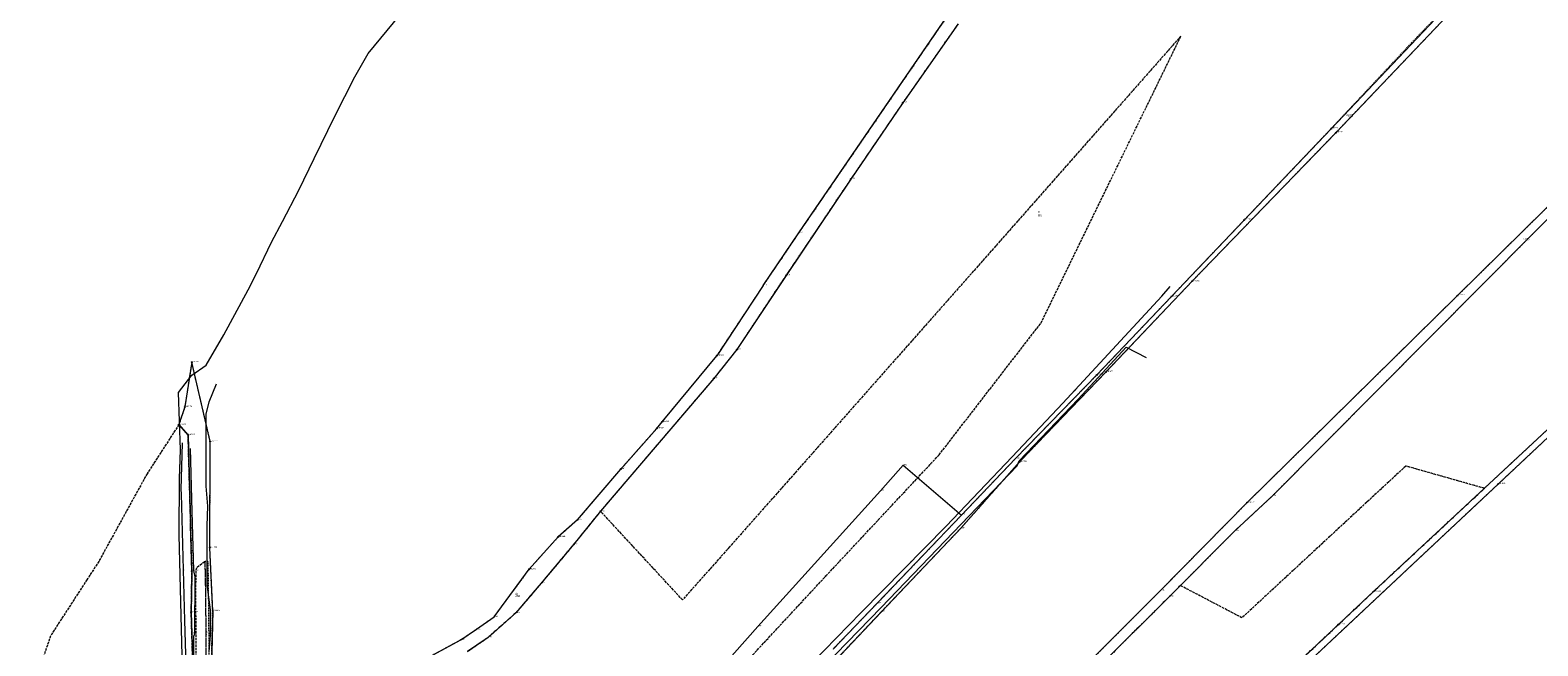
# Model space of a CAD drawing. Header units: metres. Extents: x 6551181 to 6555585, y 5935140 to 5937297.
# Tile 90 of 97: x 6551223 to 6552128, y 5936364 to 5936733. Entities that reach past the tile are written whole.
import ezdxf
from ezdxf.enums import TextEntityAlignment as Align

# ---------------------------------------------------------------- set-up
doc = ezdxf.new("R2010")
doc.units = ezdxf.units.M
for name, pattern in [('1.5_0.5', [2, 1.5, -0.5]), ('218-500', [1, 0.5, -0.5]), ('219-500', [0]), ('mz1.0_0.5', [1.5, 1, -0.5])]:
    doc.linetypes.add(name, pattern=pattern)
for name, color, linetype in [('202-Punkt graniczny stabilizowany trwale', 7, 'Continuous'), ('202-Punkt graniczny stabilizowany trwale-Atr103', 7, 'Continuous'), ('202-Punkt graniczny stabilizowany trwale-Atr104', 7, 'Continuous'), ('203-Punkt załamania granicy działki nie stabilizowany', 7, 'Continuous'), ('203-Punkt załamania granicy działki nie stabilizowany-Atr103', 7, 'Continuous'), ('203-Punkt załamania granicy działki nie stabilizowany-Atr104', 7, 'Continuous'), ('209-Opis konturu klasyfikacyjnego', 7, 'Continuous'), ('210-Oznaczenie użytku', 7, 'Continuous'), ('211-Nr działki', 7, 'Continuous'), ('217-Granica konturu klasyfikcyjnego', 7, 'Continuous'), ('218-Granica użytku', 7, 'Continuous'), ('219-Linia granicy', 7, 'Continuous'), ('chodnik (powierzchnia)', 7, 'Continuous'), ('chodnik (powierzchnia)-Atr17', 7, 'Continuous'), ('jezdnia (powierzchnia)', 7, 'Continuous'), ('przewód elektroenergetyczny (linia)', 7, 'Continuous'), ('przewód elektroenergetyczny (linia)-Atr1', 7, 'Continuous'), ('przewód kanalizacyjny (linia)', 7, 'Continuous'), ('przewód kanalizacyjny (linia)-Atr1', 7, 'Continuous'), ('przewód telekomunikacyjny (linia)', 7, 'Continuous'), ('przewód wodociągowy (linia)', 7, 'Continuous'), ('przewód wodociągowy (linia)-Atr1', 7, 'Continuous')]:
    doc.layers.add(name, color=color, linetype=linetype)
doc.styles.get("Standard").update_dxf_attribs({"font": 'arial.ttf'})

# ---------------------------------------------------------------- blocks, each defined once
blk = doc.blocks.new('202')
at = {"color": 0, "linetype": 'Continuous', "lineweight": -2}
blk.add_circle((0, 0), 2.5, dxfattribs=at)
blk = doc.blocks.new('203')
at = {"linetype": 'Continuous', "lineweight": 0}
h = blk.add_hatch(color=0, dxfattribs=at)
edge = h.paths.add_edge_path()
edge.add_arc((0, 0), 0.045, 0, 360)

msp = doc.modelspace()

# ---------------------------------------------------------------- linework, layer by layer
at = {"layer": '217-Granica konturu klasyfikcyjnego', "color": 3, "linetype": '1.5_0.5', "lineweight": 18, "flags": 128}
for points in [[(6551913.72, 5936729.3), (6551786.58, 5936585.32)], [(6551829.69, 5936557.11), (6551913.72, 5936729.3)], [(6551786.58, 5936585.32), (6551642.83, 5936422.88)], [(6551768.53, 5936478.02), (6551829.69, 5936557.11)], [(6551312.28, 5936496.24), (6551293.19, 5936466.78)], [(6551317.77, 5936489.97), (6551312.28, 5936496.24)], [(6551319.31, 5936435.94), (6551317.77, 5936489.97)], [(6551700.63, 5936405.42), (6551768.53, 5936478.02)], [(6551293.19, 5936466.78), (6551264.22, 5936414.2)], [(6552048.7, 5936471.36), (6551950.37, 5936380.34)], [(6552095.84, 5936458), (6552048.7, 5936471.36)], [(6552029.32, 5936396.11), (6552095.84, 5936458)], [(6551565.33, 5936444.28), (6551549.25, 5936424.42)], [(6551614.54, 5936391.08), (6551565.33, 5936444.28)], [(6551320.09, 5936408.38), (6551319.31, 5936435.94)], [(6551549.25, 5936424.42), (6551529.66, 5936401.02)], [(6551642.83, 5936422.88), (6551614.54, 5936391.08)], [(6551264.22, 5936414.2), (6551257.02, 5936403.11)], [(6551257.02, 5936403.11), (6551235.25, 5936369.55)], [(6551319.64, 5936383.72), (6551320.09, 5936408.38)], [(6551610.43, 5936308.25), (6551700.63, 5936405.42)], [(6551529.66, 5936401.02), (6551514.47, 5936383.25)], [(6551913.4, 5936399.68), (6551906.85, 5936393.09)], [(6551950.37, 5936380.34), (6551913.4, 5936399.68)], [(6552008.11, 5936376.18), (6552029.32, 5936396.11)], [(6551906.85, 5936393.09), (6551828.4, 5936315.18)], [(6551320.04, 5936370.8), (6551319.64, 5936383.72)], [(6551514.47, 5936383.25), (6551497.96, 5936368.59)], [(6551965.65, 5936336.33), (6552008.11, 5936376.18)], [(6551235.25, 5936369.55), (6551222.99, 5936333.47)], [(6551320.5, 5936355.92), (6551320.04, 5936370.8)], [(6551497.96, 5936368.59), (6551485.58, 5936360.11)]]:
    msp.add_lwpolyline(points, dxfattribs=at)
at = {"layer": '218-Granica użytku', "color": 3, "linetype": '218-500', "lineweight": 18, "flags": 128}
for points in [[(6552078.2, 5936752.22), (6552052.07, 5936725.2)], [(6552055.07, 5936722.06), (6552082.3, 5936750.62)], [(6551773.67, 5936741.41), (6551684.42, 5936611.25)], [(6551746.84, 5936689.28), (6551779.99, 5936736.56)], [(6551913.72, 5936729.3), (6551786.58, 5936585.32)], [(6551829.69, 5936557.11), (6551913.72, 5936729.3)], [(6552052.07, 5936725.2), (6552003.84, 5936673.7)], [(6552006.64, 5936671.28), (6552055.07, 5936722.06)], [(6551715.62, 5936643.52), (6551746.84, 5936689.28)], [(6551920.46, 5936582.24), (6552006.64, 5936671.28)], [(6552003.84, 5936673.7), (6551951.7, 5936618.93)], [(6552172.45, 5936664.85), (6552079.79, 5936573.66)], [(6551676.71, 5936585.75), (6551715.62, 5936643.52)], [(6552017.45, 5936502.57), (6552157, 5936642.86)], [(6551684.42, 5936611.25), (6551663.03, 5936579.72)], [(6551951.7, 5936618.93), (6551907.99, 5936573.02)], [(6551786.58, 5936585.32), (6551642.83, 5936422.88)], [(6551647.15, 5936541.18), (6551676.71, 5936585.75)], [(6551663.03, 5936579.72), (6551635.09, 5936537.55)], [(6551881.89, 5936541.72), (6551920.46, 5936582.24)], [(6552222.95, 5936576.26), (6552095.84, 5936458)], [(6551907.99, 5936573.02), (6551863.24, 5936526.01)], [(6552079.79, 5936573.66), (6551953.52, 5936449.49)], [(6551768.53, 5936478.02), (6551829.69, 5936557.11)], [(6551633.39, 5936523.94), (6551647.15, 5936541.18)], [(6551868.59, 5936527.74), (6551881.89, 5936541.72)], [(6551319.97, 5936533.71), (6551315.81, 5936506.79)], [(6551331.08, 5936486.12), (6551319.97, 5936533.71)], [(6551635.09, 5936537.55), (6551602.27, 5936497.84)], [(6551565.33, 5936444.28), (6551633.39, 5936523.94)], [(6551863.24, 5936526.01), (6551814.44, 5936475.88)], [(6551846.35, 5936504.58), (6551862.42, 5936521.32)], [(6551862.42, 5936521.32), (6551868.59, 5936527.74)], [(6551315.81, 5936506.79), (6551312.28, 5936496.24)], [(6551816.81, 5936473.8), (6551846.35, 5936504.58)], [(6551968.52, 5936453.38), (6552017.45, 5936502.57)], [(6551312.28, 5936496.24), (6551293.19, 5936466.78)], [(6551312.28, 5936496.24), (6551317.77, 5936489.97)], [(6551599.09, 5936493.97), (6551577.48, 5936469.54)], [(6551602.27, 5936497.84), (6551599.09, 5936493.97)], [(6551317.77, 5936489.97), (6551319.31, 5936435.94)], [(6551330.84, 5936422.39), (6551331.08, 5936486.12)], [(6552104.25, 5936460.69), (6552129.93, 5936484.76)], [(6551700.63, 5936405.42), (6551768.53, 5936478.02)], [(6551814.44, 5936475.88), (6551782.05, 5936441.97)], [(6551293.19, 5936466.78), (6551264.22, 5936414.2)], [(6551577.48, 5936469.54), (6551551.52, 5936439.13)], [(6551781.59, 5936434.01), (6551816.81, 5936473.8)], [(6552048.7, 5936471.36), (6551950.37, 5936380.34)], [(6552095.84, 5936458), (6552048.7, 5936471.36)], [(6551968.61, 5936333.52), (6552104.25, 5936460.69)], [(6552029.32, 5936396.11), (6552095.84, 5936458)], [(6551953.52, 5936449.49), (6551907.44, 5936402.79)], [(6551946.08, 5936432.51), (6551968.52, 5936453.38)], [(6551551.52, 5936439.13), (6551539.9, 5936428.85)], [(6551549.25, 5936424.42), (6551565.33, 5936444.28)], [(6551614.54, 5936391.08), (6551565.33, 5936444.28)], [(6551782.05, 5936441.97), (6551731.44, 5936389.02)], [(6551319.31, 5936435.94), (6551320.09, 5936408.38)], [(6551733.61, 5936383.71), (6551781.59, 5936434.01)], [(6551913.4, 5936399.68), (6551946.08, 5936432.51)], [(6551332.55, 5936384.5), (6551330.84, 5936422.39)], [(6551539.9, 5936428.85), (6551522.44, 5936409.45)], [(6551529.66, 5936401.02), (6551549.25, 5936424.42)], [(6551642.83, 5936422.88), (6551614.54, 5936391.08)], [(6551264.22, 5936414.2), (6551257.02, 5936403.11)], [(6551257.02, 5936403.11), (6551235.25, 5936369.55)], [(6551320.09, 5936408.38), (6551319.64, 5936383.72)], [(6551522.44, 5936409.45), (6551501.47, 5936380.87)], [(6551610.43, 5936308.25), (6551700.63, 5936405.42)], [(6551907.44, 5936402.79), (6551901.59, 5936396.85)], [(6551514.47, 5936383.25), (6551529.66, 5936401.02)], [(6551901.59, 5936396.85), (6551858.92, 5936354.09)], [(6551906.85, 5936393.09), (6551913.4, 5936399.68)], [(6551950.37, 5936380.34), (6551913.4, 5936399.68)], [(6552008.11, 5936376.18), (6552029.32, 5936396.11)], [(6551331.43, 5936334.58), (6551332.55, 5936384.5)], [(6551731.44, 5936389.02), (6551704.89, 5936361.59)], [(6551828.4, 5936315.18), (6551906.85, 5936393.09)], [(6551319.64, 5936383.72), (6551320.04, 5936370.8)], [(6551501.47, 5936380.87), (6551490.98, 5936373.48)], [(6551497.96, 5936368.59), (6551514.47, 5936383.25)], [(6551715.63, 5936364.7), (6551733.61, 5936383.71)], [(6551965.65, 5936336.33), (6552008.11, 5936376.18)], [(6551235.25, 5936369.55), (6551222.99, 5936333.47)], [(6551320.04, 5936370.8), (6551320.5, 5936355.92)], [(6551481.4, 5936367.04), (6551462.65, 5936356.9)], [(6551490.98, 5936373.48), (6551481.4, 5936367.04)], [(6551485.58, 5936360.11), (6551497.96, 5936368.59)], [(6551702.69, 5936350.99), (6551715.63, 5936364.7)]]:
    msp.add_lwpolyline(points, dxfattribs=at)
at = {"layer": '219-Linia granicy', "color": 7, "linetype": '219-500', "lineweight": 18, "flags": 128}
for points in [[(6552081.18, 5936755.3), (6552003.84, 5936673.7)], [(6552006.64, 5936671.28), (6552082.3, 5936750.62)], [(6551684.42, 5936611.25), (6551773.67, 5936741.41)], [(6551779.99, 5936736.56), (6551746.84, 5936689.28)], [(6551746.84, 5936689.28), (6551715.62, 5936643.52)], [(6551920.46, 5936582.24), (6552006.64, 5936671.28)], [(6551951.7, 5936618.93), (6552003.84, 5936673.7)], [(6552079.79, 5936573.66), (6552172.45, 5936664.85)], [(6551715.62, 5936643.52), (6551676.71, 5936585.75)], [(6551968.52, 5936453.38), (6552157, 5936642.86)], [(6551663.03, 5936579.72), (6551684.42, 5936611.25)], [(6551907.99, 5936573.02), (6551951.7, 5936618.93)], [(6551676.71, 5936585.75), (6551647.15, 5936541.18)], [(6551663.03, 5936579.72), (6551635.09, 5936537.55)], [(6551868.59, 5936527.74), (6551920.46, 5936582.24)], [(6552222.95, 5936576.26), (6552029.32, 5936396.11)], [(6551863.24, 5936526.01), (6551907.99, 5936573.02)], [(6551953.52, 5936449.49), (6552079.79, 5936573.66)], [(6551647.15, 5936541.18), (6551633.39, 5936523.94)], [(6551319.97, 5936533.71), (6551315.81, 5936506.79)], [(6551331.08, 5936486.12), (6551319.97, 5936533.71)], [(6551602.27, 5936497.84), (6551635.09, 5936537.55)], [(6551633.39, 5936523.94), (6551565.33, 5936444.28)], [(6551814.44, 5936475.88), (6551863.24, 5936526.01)], [(6551868.59, 5936527.74), (6551816.81, 5936473.8)], [(6551315.81, 5936506.79), (6551312.28, 5936496.24)], [(6551312.28, 5936496.24), (6551317.77, 5936489.97)], [(6551577.48, 5936469.54), (6551599.09, 5936493.97)], [(6551599.09, 5936493.97), (6551602.27, 5936497.84)], [(6552140.73, 5936494.88), (6552104.25, 5936460.69)], [(6551317.77, 5936489.97), (6551319.31, 5936435.94)], [(6551330.84, 5936422.39), (6551331.08, 5936486.12)], [(6551782.05, 5936441.97), (6551814.44, 5936475.88)], [(6551551.52, 5936439.13), (6551577.48, 5936469.54)], [(6551733.32, 5936456.42), (6551746.93, 5936471.82)], [(6551746.93, 5936471.82), (6551782.05, 5936441.97)], [(6551816.81, 5936473.8), (6551781.59, 5936434.01)], [(6552104.25, 5936460.69), (6551968.61, 5936333.52)], [(6551659.72, 5936375.2), (6551733.32, 5936456.42)], [(6551953.52, 5936449.49), (6551901.59, 5936396.85)], [(6551968.52, 5936453.38), (6551946.08, 5936432.51)], [(6551551.52, 5936439.13), (6551539.9, 5936428.85)], [(6551565.33, 5936444.28), (6551549.25, 5936424.42)], [(6551782.05, 5936441.97), (6551731.44, 5936389.02)], [(6551320.09, 5936408.38), (6551319.31, 5936435.94)], [(6551781.59, 5936434.01), (6551733.7, 5936383.81)], [(6551946.08, 5936432.51), (6551906.85, 5936393.09)], [(6551332.55, 5936384.5), (6551330.84, 5936422.39)], [(6551522.44, 5936409.45), (6551539.9, 5936428.85)], [(6551549.25, 5936424.42), (6551529.66, 5936401.02)], [(6551320.09, 5936408.38), (6551319.64, 5936383.72)], [(6551501.47, 5936380.87), (6551522.44, 5936409.45)], [(6551529.66, 5936401.02), (6551514.47, 5936383.25)], [(6551858.92, 5936354.09), (6551901.59, 5936396.85)], [(6552029.32, 5936396.11), (6552008.11, 5936376.18)], [(6551332.55, 5936384.5), (6551331.43, 5936334.58)], [(6551731.44, 5936389.02), (6551704.89, 5936361.59)], [(6551906.85, 5936393.09), (6551828.4, 5936315.18)], [(6551319.64, 5936383.72), (6551320.04, 5936370.8)], [(6551490.98, 5936373.48), (6551501.47, 5936380.87)], [(6551514.47, 5936383.25), (6551497.96, 5936368.59)], [(6551555.26, 5936257.45), (6551659.72, 5936375.2)], [(6551733.7, 5936383.81), (6551702.69, 5936350.99)], [(6551965.65, 5936336.33), (6552008.11, 5936376.18)], [(6551320.04, 5936370.8), (6551320.5, 5936355.92)], [(6551462.65, 5936356.9), (6551481.4, 5936367.04)], [(6551481.4, 5936367.04), (6551490.98, 5936373.48)], [(6551497.96, 5936368.59), (6551485.58, 5936360.11)]]:
    msp.add_lwpolyline(points, dxfattribs=at)
at = {"layer": 'chodnik (powierzchnia)', "color": 7, "linetype": 'mz1.0_0.5', "lineweight": 18, "flags": 128}
msp.add_lwpolyline([(6551333.71, 5936332.22), (6551332.16, 5936305.04), (6551330.51, 5936296.06), (6551330.35, 5936294.47), (6551330.35, 5936278.37), (6551330.35, 5936276.47), (6551330.82, 5936273.16), (6551331.24, 5936270.5), (6551331.49, 5936267.63), (6551329.4, 5936242.05), (6551326.29, 5936222.09), (6551323.5, 5936204.6), (6551321.24, 5936188.21), (6551319.65, 5936188.36), (6551322.11, 5936204.81), (6551327.17, 5936242.31), (6551330.39, 5936265.19), (6551329.96, 5936267.22), (6551329.39, 5936272.76), (6551329.1, 5936274.41), (6551328.86, 5936276.23), (6551328.83, 5936278.38), (6551328.89, 5936294.47), (6551329.48, 5936296.24), (6551331.12, 5936305.12), (6551331.23, 5936321.12), (6551331.17, 5936323.15), (6551331.1, 5936325.09), (6551330.98, 5936326.14), (6551330.8, 5936327.15), (6551329.8, 5936333.96), (6551328.96, 5936334.85), (6551328.85, 5936339.4), (6551328.73, 5936357.03), (6551328.59, 5936376.23), (6551328.4, 5936397.13), (6551328.02, 5936414.29), (6551329.62, 5936414.39), (6551329.88, 5936397.37), (6551330.09, 5936376.21), (6551330.33, 5936359.57), (6551329.66, 5936339.37), (6551331.72, 5936334.28)], close=True, dxfattribs=at)
at = {"layer": 'jezdnia (powierzchnia)', "color": 7, "linetype": '1.5_0.5', "lineweight": 18, "flags": 128}
msp.add_lwpolyline([(6551328.96, 5936334.85), (6551328.85, 5936339.4), (6551328.73, 5936357.03), (6551328.59, 5936376.23), (6551328.4, 5936397.13), (6551328.02, 5936414.29), (6551322.56, 5936409.84), (6551322.26, 5936398.68), (6551322.27, 5936387.64), (6551322.38, 5936376.93), (6551322.42, 5936367), (6551322.25, 5936346.98), (6551322.6, 5936337.31), (6551322.85, 5936327.45), (6551322.83, 5936325.77), (6551322.74, 5936320.86), (6551322.68, 5936317.17), (6551322.78, 5936307.21), (6551322.67, 5936297.56), (6551322.68, 5936287.57), (6551322.74, 5936279.01), (6551322.14, 5936267.97), (6551321.65, 5936262.65), (6551321.72, 5936261), (6551321.78, 5936259.98), (6551322.11, 5936257.72), (6551322.27, 5936255.96), (6551322.39, 5936254.52), (6551322.15, 5936252.96), (6551321.69, 5936250.98), (6551320.76, 5936248.16), (6551319.46, 5936245.23), (6551318.96, 5936243.62), (6551318.38, 5936241.01), (6551316.02, 5936222.64), (6551315.83, 5936219.84), (6551316.38, 5936210.81), (6551316.01, 5936207.91), (6551315.14, 5936200.41), (6551314.97, 5936199.68), (6551313.67, 5936198.52), (6551311.34, 5936197.7), (6551307.54, 5936198.81), (6551305.83, 5936196.21), (6551312.51, 5936190.73), (6551313.39, 5936189.35), (6551312.99, 5936186.91), (6551312.92, 5936183.49), (6551313.3, 5936180.11), (6551314.08, 5936177.55), (6551314.7, 5936175.79), (6551314.44, 5936174.65), (6551312.67, 5936172.43), (6551311.85, 5936172.5), (6551311.19, 5936171.27), (6551311.05, 5936169.19), (6551311.25, 5936168.73), (6551309.45, 5936165.18), (6551312.18, 5936163.98), (6551313.59, 5936166.07), (6551317.23, 5936168.57), (6551319.56, 5936168.77), (6551324.09, 5936164.11), (6551325.69, 5936162.67), (6551325.47, 5936161.1), (6551327.95, 5936158.95), (6551329.62, 5936159.04), (6551332.98, 5936156.08), (6551340.48, 5936149.19), (6551347.83, 5936142.43), (6551354.99, 5936135.82), (6551361.1, 5936130.02), (6551368.01, 5936123.21), (6551374.45, 5936116.65), (6551380.77, 5936110.1), (6551380.75, 5936107.84), (6551380.43, 5936106.99), (6551383.32, 5936104.18), (6551384.35, 5936104.44), (6551386.16, 5936104.24), (6551387.51, 5936103), (6551394.02, 5936096.15), (6551400.74, 5936089.06), (6551407.43, 5936082.07), (6551414.96, 5936073.7), (6551417.26, 5936071.24), (6551417.54, 5936068.85), (6551417.08, 5936067.39), (6551416.53, 5936066.51), (6551418.44, 5936064.69), (6551420.06, 5936065.32), (6551421.11, 5936065.47), (6551423.09, 5936065.27), (6551427.21, 5936061.47), (6551434.23, 5936055.28), (6551441.76, 5936048.87), (6551449.56, 5936042.36), (6551457.43, 5936035.97), (6551465.65, 5936029.87), (6551474.74, 5936023.08), (6551483.63, 5936016.83), (6551492.82, 5936010.56), (6551496.69, 5936007.92), (6551496.38, 5936006.4), (6551500.73, 5936003.64), (6551502.28, 5936004.36), (6551510, 5935999.26), (6551519.09, 5935993.33), (6551527.43, 5935987.94), (6551535.54, 5935982.98), (6551543.65, 5935977.72), (6551552.14, 5935972.93), (6551561.61, 5935968.23), (6551570.6, 5935964.82), (6551581.27, 5935961.57), (6551591.01, 5935959.14), (6551597.53, 5935957.63), (6551598.04, 5935956.71), (6551598.34, 5935954.89), (6551601.02, 5935954.23), (6551603.27, 5935956.5), (6551604.19, 5935956.44), (6551614.44, 5935954.25), (6551624.03, 5935952.41), (6551633.65, 5935950.68), (6551643.66, 5935949.13), (6551649.85, 5935948.21), (6551660.16, 5935947.16), (6551670.33, 5935946.28), (6551680.51, 5935945.58), (6551690.73, 5935944.67), (6551701.45, 5935943.82), (6551706.39, 5935943.35), (6551707.39, 5935941.45), (6551711.28, 5935940.88), (6551713.28, 5935942.8), (6551715.25, 5935942.66), (6551721.35, 5935942.22), (6551752.78, 5935940.08), (6551762.58, 5935939.42), (6551772.73, 5935938.68), (6551783.19, 5935937.92), (6551793.12, 5935937.25), (6551803.61, 5935936.53), (6551816.47, 5935935.66), (6551827.08, 5935934.95), (6551837.44, 5935934.3), (6551838.95, 5935934.11), (6551840.54, 5935930.96), (6551844.05, 5935930.93), (6551845.21, 5935933.24), (6551845.88, 5935933.65), (6551848.35, 5935933.59), (6551864.54, 5935932.06), (6551872.1, 5935931.21), (6551883.27, 5935929.95), (6551887.52, 5935929.3), (6551888.3, 5935928.47), (6551889.27, 5935927), (6551889.8, 5935925.29), (6551888.46, 5935921.18), (6551893.61, 5935921.03), (6551897.26, 5935920.92), (6551897.56, 5935926.27), (6551899.74, 5935927.57), (6551904.71, 5935926.85), (6551911.07, 5935925.83), (6551911.71, 5935924.67), (6551912.04, 5935923.9), (6551915.56, 5935923.37), (6551916.14, 5935924.18), (6551916.85, 5935924.92), (6551923.67, 5935923.8), (6551933.47, 5935922.17), (6551946.23, 5935919.92), (6551946.86, 5935918.95), (6551946.97, 5935917.94), (6551949.03, 5935915.66), (6551950.87, 5935917.18), (6551951.58, 5935918.19), (6551952.42, 5935918.86), (6551960.7, 5935917.37), (6551971.47, 5935915.4), (6551981.95, 5935913.57), (6551992.49, 5935911.65), (6551995.74, 5935911.01), (6551996.16, 5935910.41), (6551996.41, 5935909.03), (6552000.08, 5935908.33), (6552001.09, 5935909.46), (6552001.34, 5935909.66), (6552001.89, 5935909.89), (6552011.06, 5935908.38), (6552016.54, 5935907.3), (6552016.98, 5935906.37), (6552017.08, 5935905.24), (6552021, 5935904.44), (6552021.75, 5935905.56), (6552022.37, 5935906.31), (6552031.19, 5935904.66), (6552041.47, 5935902.98), (6552051.85, 5935901.04), (6552054.87, 5935900.36), (6552055.79, 5935898.24), (6552061.21, 5935896.92), (6552062.37, 5935898.83), (6552071.26, 5935896.73), (6552082.21, 5935893.77), (6552092.4, 5935891.09), (6552102.69, 5935888.17), (6552113.23, 5935885.31), (6552123.85, 5935882.37), (6552135.02, 5935879.28), (6552145.58, 5935876.34), (6552156.23, 5935873.42), (6552166.76, 5935870.42), (6552177.31, 5935867.56), (6552187.87, 5935864.65), (6552198.25, 5935861.79), (6552209.38, 5935858.53), (6552220.11, 5935855.69), (6552230.86, 5935852.63), (6552241.36, 5935849.67), (6552251.73, 5935846.66), (6552262.36, 5935843.89), (6552273.37, 5935841.27), (6552283.55, 5935838.85), (6552294.39, 5935836.69), (6552304.73, 5935835.22), (6552315.64, 5935833.74), (6552325.3, 5935832.55), (6552341.64, 5935830.38), (6552342.44, 5935829.69), (6552342.92, 5935828.2), (6552347.56, 5935827.77), (6552348.74, 5935829.5), (6552357.01, 5935828.52), (6552367.7, 5935827.13), (6552378.13, 5935825.75), (6552388.65, 5935824.39), (6552399.32, 5935823.07), (6552410.02, 5935821.67), (6552421.24, 5935820.34), (6552432.45, 5935818.68), (6552443.48, 5935817.42), (6552453.95, 5935816.03), (6552464.58, 5935814.75), (6552475.04, 5935813.29), (6552485.68, 5935811.95), (6552496.02, 5935810.59), (6552506.48, 5935809.35), (6552517.51, 5935807.84), (6552527.97, 5935806.56), (6552538.97, 5935805.09), (6552549.67, 5935803.82), (6552560.33, 5935802.42), (6552563.29, 5935802), (6552563.74, 5935801.13), (6552564.02, 5935800.22), (6552567.24, 5935799.81), (6552567.73, 5935800.53), (6552568.53, 5935801.4), (6552572.89, 5935801.02), (6552583.15, 5935799.96), (6552593.78, 5935798.88), (6552604.38, 5935797.88), (6552604.85, 5935803.41), (6552594.33, 5935804.61), (6552583.62, 5935805.8), (6552573.64, 5935806.91), (6552560.78, 5935808.39), (6552550.39, 5935809.67), (6552539.28, 5935811.02), (6552528.7, 5935812.3), (6552517.88, 5935813.68), (6552507.21, 5935815.18), (6552496.69, 5935816.5), (6552486.46, 5935817.81), (6552475.57, 5935819.24), (6552465.35, 5935820.56), (6552454.34, 5935821.99), (6552444.06, 5935823.33), (6552432.93, 5935824.71), (6552421.95, 5935826.21), (6552410.72, 5935827.55), (6552399.95, 5935828.95), (6552389.17, 5935830.26), (6552378.67, 5935831.73), (6552368.16, 5935833.12), (6552357.84, 5935834.4), (6552341.74, 5935836.31), (6552336.11, 5935837.13), (6552334.8, 5935838.98), (6552330.67, 5935843.7), (6552318.52, 5935843.8), (6552316.94, 5935839.51), (6552316.2, 5935839.6), (6552305.46, 5935841.19), (6552295.05, 5935842.73), (6552284.97, 5935844.88), (6552274.4, 5935847.14), (6552263.73, 5935849.7), (6552253.14, 5935852.53), (6552242.97, 5935855.52), (6552232.46, 5935858.37), (6552221.65, 5935861.46), (6552210.76, 5935864.4), (6552199.91, 5935867.46), (6552189.25, 5935870.45), (6552178.83, 5935873.3), (6552168.21, 5935876.2), (6552157.7, 5935879.19), (6552146.88, 5935882.12), (6552136.56, 5935885.03), (6552125.26, 5935888.16), (6552114.69, 5935891.09), (6552104.07, 5935894), (6552093.85, 5935896.89), (6552083.28, 5935899.67), (6552072.56, 5935902.58), (6552063.5, 5935904.64), (6552052.58, 5935906.96), (6552042.37, 5935908.85), (6552032.31, 5935910.58), (6552022.24, 5935912.51), (6552011.71, 5935914.3), (6552002.97, 5935915.91), (6551993.33, 5935917.67), (6551982.85, 5935919.56), (6551972.16, 5935921.42), (6551961.7, 5935923.41), (6551953.29, 5935924.88), (6551942.99, 5935926.75), (6551934.58, 5935928.16), (6551924.41, 5935929.85), (6551914.55, 5935931.45), (6551905.1, 5935932.89), (6551895.51, 5935934.28), (6551883.79, 5935935.93), (6551872.57, 5935937.31), (6551861.48, 5935938.41), (6551857.21, 5935938.77), (6551855.83, 5935941.56), (6551851.73, 5935941.94), (6551850.16, 5935939.44), (6551849.12, 5935939.43), (6551837.69, 5935940.23), (6551827.26, 5935940.93), (6551816.56, 5935941.65), (6551812.11, 5935941.89), (6551811.08, 5935942.83), (6551810.63, 5935944.01), (6551806.62, 5935944.32), (6551805.99, 5935943.23), (6551804.96, 5935942.43), (6551799.31, 5935943), (6551795.45, 5935943.07), (6551783.27, 5935943.93), (6551772.84, 5935944.64), (6551762.97, 5935945.37), (6551756.57, 5935946.71), (6551756.45, 5935947.99), (6551753.18, 5935948.46), (6551752.63, 5935947.03), (6551751.78, 5935946.29), (6551742.41, 5935946.78), (6551732.33, 5935947.44), (6551722.23, 5935948.29), (6551712.3, 5935948.93), (6551701.77, 5935949.75), (6551691.2, 5935950.61), (6551680.87, 5935951.49), (6551670.8, 5935952.18), (6551660.52, 5935953.19), (6551650.73, 5935954.13), (6551644.52, 5935955.05), (6551634.47, 5935956.54), (6551625.17, 5935958.24), (6551619.83, 5935959.35), (6551619.26, 5935960.49), (6551619.22, 5935962.61), (6551616.6, 5935963.05), (6551615.17, 5935961.02), (6551614.13, 5935960.5), (6551605.28, 5935962.2), (6551598.18, 5935963.63), (6551597.76, 5935964.59), (6551597.78, 5935967.09), (6551594.81, 5935968.01), (6551593.76, 5935965.74), (6551592.79, 5935964.93), (6551592.31, 5935964.89), (6551582.34, 5935967.37), (6551580.88, 5935967.83), (6551580.18, 5935968.71), (6551580.27, 5935970.63), (6551577.49, 5935971.77), (6551576.35, 5935970.29), (6551575.07, 5935969.6), (6551572.38, 5935970.41), (6551563.7, 5935973.87), (6551554.87, 5935978.16), (6551546.49, 5935983.02), (6551538.48, 5935988.13), (6551530.39, 5935993.18), (6551522.02, 5935998.55), (6551512.6, 5936004.66), (6551512.61, 5936005.55), (6551512.85, 5936007.35), (6551509.68, 5936009.41), (6551508.18, 5936008.59), (6551507, 5936008.48), (6551503.89, 5936010.34), (6551495.82, 5936015.64), (6551486.91, 5936021.79), (6551477.95, 5936028.1), (6551468.99, 5936034.63), (6551460.81, 5936040.8), (6551453.03, 5936047.14), (6551445.31, 5936053.57), (6551437.77, 5936059.97), (6551432.57, 5936064.65), (6551432.07, 5936066.32), (6551432.09, 5936068.02), (6551434.37, 5936071.22), (6551434.62, 5936071.59), (6551431.83, 5936073.34), (6551429.29, 5936070.94), (6551427.75, 5936070.76), (6551425.93, 5936071.17), (6551425.46, 5936071.49), (6551419.42, 5936077.79), (6551411.69, 5936086.16), (6551404.87, 5936093.24), (6551398.24, 5936100.37), (6551391.7, 5936107.27), (6551389.12, 5936111.46), (6551389.9, 5936112.46), (6551387.37, 5936115.19), (6551385.78, 5936114.88), (6551384.49, 5936114.89), (6551378.57, 5936120.76), (6551371.92, 5936127.68), (6551366.59, 5936132.83), (6551366.87, 5936133.78), (6551367.08, 5936134.17), (6551367.64, 5936134.92), (6551365, 5936137.57), (6551363.64, 5936136.69), (6551362.7, 5936136.71), (6551359.88, 5936139.65), (6551338.07, 5936159.81), (6551329.19, 5936168.03), (6551324.89, 5936173.07), (6551320.86, 5936179.47), (6551319.58, 5936183.33), (6551319.65, 5936188.36), (6551322.11, 5936204.81), (6551327.17, 5936242.31), (6551330.39, 5936265.19), (6551329.96, 5936267.22), (6551329.39, 5936272.76), (6551329.1, 5936274.41), (6551328.86, 5936276.23), (6551328.83, 5936278.38), (6551328.89, 5936294.47)], close=True, dxfattribs=at)
at = {"layer": 'przewód elektroenergetyczny (linia)', "color": 1, "linetype": 'Continuous', "lineweight": 18, "flags": 128}
msp.add_lwpolyline([(6551308.08, 5936190.32), (6551309.6, 5936190.95), (6551311.92, 5936199.42), (6551315.07, 5936216.09), (6551318.61, 5936239.88), (6551319.86, 5936253.84), (6551321.58, 5936291.72), (6551321.24, 5936329.9), (6551321.17, 5936369.31), (6551321.91, 5936370.68), (6551322, 5936404.83), (6551321.2, 5936408.62), (6551320.19, 5936444.12), (6551319.25, 5936481.88)], dxfattribs=at)
at = {"layer": 'przewód kanalizacyjny (linia)', "color": 34, "linetype": 'Continuous', "lineweight": 18, "flags": 128}
msp.add_lwpolyline([(6551314.25, 5936357.47), (6551312.49, 5936430.15), (6551312.72, 5936463.83), (6551313.21, 5936481.12), (6551312.08, 5936515.42), (6551319.98, 5936525.81), (6551328.56, 5936531.93), (6551339.15, 5936550.03), (6551353.77, 5936577.05), (6551358.87, 5936586.9), (6551367.9, 5936605.7), (6551374.44, 5936618.03), (6551384.32, 5936636.9), (6551393.43, 5936655.93), (6551405.92, 5936681.27), (6551417.93, 5936704.75), (6551425.97, 5936718.77), (6551444.95, 5936741.74)], dxfattribs=at)
at = {"layer": 'przewód telekomunikacyjny (linia)', "color": 30, "linetype": 'Continuous', "lineweight": 18, "flags": 128}
for points in [[(6551431.93, 5936068.47), (6551518.11, 5936162.27), (6551532.55, 5936175.9), (6551540.96, 5936185.42), (6551547.44, 5936192.74), (6551550.46, 5936194.39), (6551583.79, 5936229.06), (6551696.61, 5936347.74), (6551699.76, 5936351.53), (6551733.82, 5936386.57), (6551815.48, 5936471.57), (6551816.69, 5936474.44), (6551852.05, 5936511.45), (6551880.86, 5936542.73), (6551892.88, 5936536.52)], [(6551330.37, 5936359.85), (6551331.25, 5936369.88), (6551331.27, 5936385.17), (6551329.24, 5936400.32), (6551329.23, 5936435.58), (6551329.68, 5936447.27), (6551328.59, 5936459.37), (6551328.59, 5936502.41), (6551330.49, 5936509.87), (6551334.78, 5936520.71)]]:
    msp.add_lwpolyline(points, dxfattribs=at)
at = {"layer": 'przewód wodociągowy (linia)', "color": 5, "linetype": 'Continuous', "lineweight": 18, "flags": 128}
for points in [[(6551416.5, 5936062.93), (6551416.86, 5936063.27), (6551427.63, 5936072.66), (6551513.5, 5936166.06), (6551530.15, 5936183.22), (6551561.95, 5936215.48), (6551625.77, 5936282.45), (6551684.74, 5936345.46), (6551721.85, 5936383.5), (6551772.78, 5936435.31), (6551812.45, 5936476.98), (6551842.93, 5936509), (6551902.24, 5936573.28), (6551907.25, 5936578.97)], [(6551308.81, 5936211.36), (6551308.94, 5936211.57), (6551310.38, 5936217.86), (6551311.52, 5936233.43), (6551314.16, 5936262.32), (6551315.9, 5936304.59), (6551315.92, 5936305.02), (6551315.1, 5936324.27), (6551316.12, 5936346.89), (6551316.58, 5936351.39), (6551316.63, 5936351.78), (6551315.88, 5936378.67), (6551313.76, 5936454.7), (6551313.63, 5936457.3), (6551314.4, 5936484.99), (6551314.43, 5936485.22)]]:
    msp.add_lwpolyline(points, dxfattribs=at)

# ---------------------------------------------------------------- block references
at = {"layer": '202-Punkt graniczny stabilizowany trwale', "color": 7, "linetype": 'Continuous', "lineweight": 18, "xscale": 0.1, "yscale": 0.1}
for p in [(6551746.84, 5936689.28), (6552003.84, 5936673.7), (6552006.64, 5936671.28), (6551715.62, 5936643.52), (6551951.7, 5936618.93), (6551676.71, 5936585.75), (6551920.46, 5936582.24), (6551907.99, 5936573.02), (6552079.79, 5936573.66), (6551647.15, 5936541.18), (6551319.97, 5936533.71), (6551635.09, 5936537.55), (6551633.39, 5936523.94), (6551863.24, 5936526.01), (6551868.59, 5936527.74), (6551315.81, 5936506.79), (6551312.28, 5936496.24), (6551599.09, 5936493.97), (6551602.27, 5936497.84), (6551317.77, 5936489.97), (6551331.08, 5936486.12), (6551577.48, 5936469.54), (6551816.81, 5936473.8), (6552104.25, 5936460.69), (6551953.52, 5936449.49), (6551551.52, 5936439.13), (6551565.33, 5936444.28), (6551330.84, 5936422.39), (6551539.9, 5936428.85), (6551549.25, 5936424.42), (6551320.09, 5936408.38), (6551522.44, 5936409.45), (6552029.32, 5936396.11), (6551332.55, 5936384.5), (6551319.64, 5936383.72), (6552008.11, 5936376.18)]:
    msp.add_blockref('202', p, dxfattribs=at)
at = {"layer": '203-Punkt załamania granicy działki nie stabilizowany', "color": 7, "linetype": 'Continuous', "lineweight": 18}
for p in [(6551684.42, 5936611.25), (6551663.03, 5936579.72), (6551814.44, 5936475.88), (6551746.93, 5936471.82), (6551733.32, 5936456.42), (6551968.52, 5936453.38), (6551782.05, 5936441.97), (6551319.31, 5936435.94), (6551781.59, 5936434.01), (6551946.08, 5936432.51), (6551529.66, 5936401.02), (6551901.59, 5936396.85), (6551731.44, 5936389.02), (6551906.85, 5936393.09), (6551501.47, 5936380.87), (6551514.47, 5936383.25), (6551659.72, 5936375.2), (6551733.7, 5936383.81), (6551320.04, 5936370.8), (6551481.4, 5936367.04), (6551490.98, 5936373.48), (6551497.96, 5936368.59)]:
    msp.add_blockref('203', p, dxfattribs=at)

# ---------------------------------------------------------------- texts
at = {"layer": '202-Punkt graniczny stabilizowany trwale-Atr103', "color": 7, "width": 0.9}
for s, p in [('ZAK2463', (6552003.84, 5936673.7)), ('ZAK2464', (6552006.64, 5936671.28)), ('ZAK2479', (6551951.7, 5936618.93)), ('ZAK2467', (6552079.79, 5936573.66)), ('ZAK2481', (6551907.99, 5936573.02)), ('ZAK2460', (6551863.24, 5936526.01)), ('ZAK2611', (6552008.11, 5936376.18))]:
    msp.add_text(s, height=0.75, dxfattribs=at).set_placement(p, align=Align.BOTTOM_LEFT)
for s, p in [('ZAK2382', (6551920.46, 5936582.24)), ('ZAK2386', (6551635.09, 5936537.55)), ('ZAK2180', (6551319.97, 5936533.71)), ('ZAK2077', (6551868.59, 5936527.74)), ('ZAK2179', (6551315.81, 5936506.79)), ('ZAK2238', (6551312.28, 5936496.24)), ('ZAK2387', (6551599.09, 5936493.97)), ('ZAK2391', (6551602.27, 5936497.84)), ('ZAK2239', (6551317.77, 5936489.97)), ('ZAK2182', (6551331.08, 5936486.12)), ('ZAK2079', (6551816.81, 5936473.8)), ('ZAK1211', (6552104.25, 5936460.69)), ('ZAK2078', (6551953.52, 5936449.49)), ('ZAK2401', (6551539.9, 5936428.85)), ('ZAK1498', (6551330.84, 5936422.39)), ('ZAK2240', (6551320.09, 5936408.38)), ('ZAK2400', (6551522.44, 5936409.45)), ('ZAK1221', (6552029.32, 5936396.11)), ('ZAK2241', (6551319.64, 5936383.72)), ('ZAK1098', (6551332.55, 5936384.5))]:
    msp.add_text(s, height=0.75, dxfattribs=at).set_placement(p)
at = {"layer": '202-Punkt graniczny stabilizowany trwale-Atr104', "color": 7, "width": 0.9}
for s, p in [('1537', (6551746.84, 5936689.28)), ('1538', (6551715.62, 5936643.52)), ('1539', (6551676.71, 5936585.75)), ('1540', (6551647.15, 5936541.18)), ('1541', (6551633.39, 5936523.94)), ('1516', (6551577.48, 5936469.54)), ('1515', (6551551.52, 5936439.13)), ('1542', (6551565.33, 5936444.28)), ('1543', (6551549.25, 5936424.42))]:
    msp.add_text(s, height=0.75, dxfattribs=at).set_placement(p)
at = {"layer": '203-Punkt załamania granicy działki nie stabilizowany-Atr103', "color": 7, "width": 0.9}
for s, p in [('1351', (6551319.31, 5936435.94)), ('1339', (6551320.04, 5936370.8))]:
    msp.add_text(s, height=0.75, dxfattribs=at).set_placement(p)
at = {"layer": '203-Punkt załamania granicy działki nie stabilizowany-Atr104', "color": 7, "width": 0.9}
for s, p in [('1520', (6551684.42, 5936611.25)), ('1519', (6551663.03, 5936579.72)), ('1628', (6551814.44, 5936475.88)), ('1580', (6551746.93, 5936471.82)), ('1579', (6551733.32, 5936456.42)), ('1734', (6551968.52, 5936453.38)), ('1581', (6551782.05, 5936441.97)), ('1655', (6551781.59, 5936434.01)), ('1735', (6551946.08, 5936432.51)), ('1544', (6551529.66, 5936401.02)), ('1713', (6551901.59, 5936396.85)), ('1736', (6551906.85, 5936393.09)), ('1582', (6551731.44, 5936389.02)), ('1656', (6551733.7, 5936383.81)), ('1512', (6551501.47, 5936380.87)), ('1545', (6551514.47, 5936383.25)), ('1578', (6551659.72, 5936375.2)), ('1510', (6551481.4, 5936367.04)), ('1511', (6551490.98, 5936373.48)), ('1546', (6551497.96, 5936368.59))]:
    msp.add_text(s, height=0.75, dxfattribs=at).set_placement(p)
at = {"layer": '209-Opis konturu klasyfikacyjnego', "color": 3, "linetype": 'Continuous', "lineweight": 18, "width": 0.79}
msp.add_text('RV', height=1.25, dxfattribs=at).set_placement((6551827.93, 5936622.29), align=Align.TOP_LEFT)
at = {"layer": '210-Oznaczenie użytku', "color": 3, "linetype": 'Continuous', "lineweight": 18, "width": 0.79}
for s, p in [('dr', (6552013.13, 5936681.25)), ('R', (6551827.94, 5936623.19)), ('dr', (6552119.09, 5936607.12)), ('dr', (6551514.18, 5936394.08))]:
    msp.add_text(s, height=1.25, dxfattribs=at).set_placement(p)
at = {"layer": '211-Nr działki', "color": 7, "linetype": 'Continuous', "lineweight": 18, "width": 0.79}
for s, p in [('276', (6552014.14, 5936682.24)), ('285', (6552120.1, 5936608.1)), ('258', (6551514.18, 5936394.08))]:
    msp.add_text(s, height=1.25, dxfattribs=at).set_placement(p, align=Align.TOP_LEFT)
at = {"layer": 'chodnik (powierzchnia)-Atr17', "color": 7, "width": 0.9}
msp.add_text('ch.bt.', height=0.75, rotation=270.826, dxfattribs=at).set_placement((6551329, 5936372.47))
at = {"layer": 'przewód elektroenergetyczny (linia)-Atr1', "color": 1, "width": 0.9}
msp.add_text('eN', height=0.75, rotation=272.421, dxfattribs=at).set_placement((6551320.38, 5936437.37), align=Align.MIDDLE_LEFT)
at = {"layer": 'przewód kanalizacyjny (linia)-Atr1', "color": 34, "width": 0.9}
for rotation, p in [(64.551, (6551401.01, 5936671.32)), (63.182, (6551377.66, 5936624.16)), (61.583, (6551345.01, 5936560.86)), (89.171, (6551312.94, 5936471.65)), (272.184, (6551312.95, 5936411.36))]:
    msp.add_text('ks110', height=0.75, rotation=rotation, dxfattribs=at).set_placement(p, align=Align.MIDDLE_LEFT)
at = {"layer": 'przewód wodociągowy (linia)-Atr1', "color": 5, "width": 0.9}
for s, rotation, p in [('wo110', 47.303, (6551887.22, 5936557)), ('wo110', 48.1, (6551848.98, 5936515.55)), ('wo110', 47.303, (6551849.01, 5936515.59)), ('wo160', 272.396, (6551314.97, 5936411.44)), ('wo110', 46.288, (6551750.31, 5936412.45))]:
    msp.add_text(s, height=0.75, rotation=rotation, dxfattribs=at).set_placement(p, align=Align.MIDDLE_LEFT)

doc.saveas('drawing.dxf')
